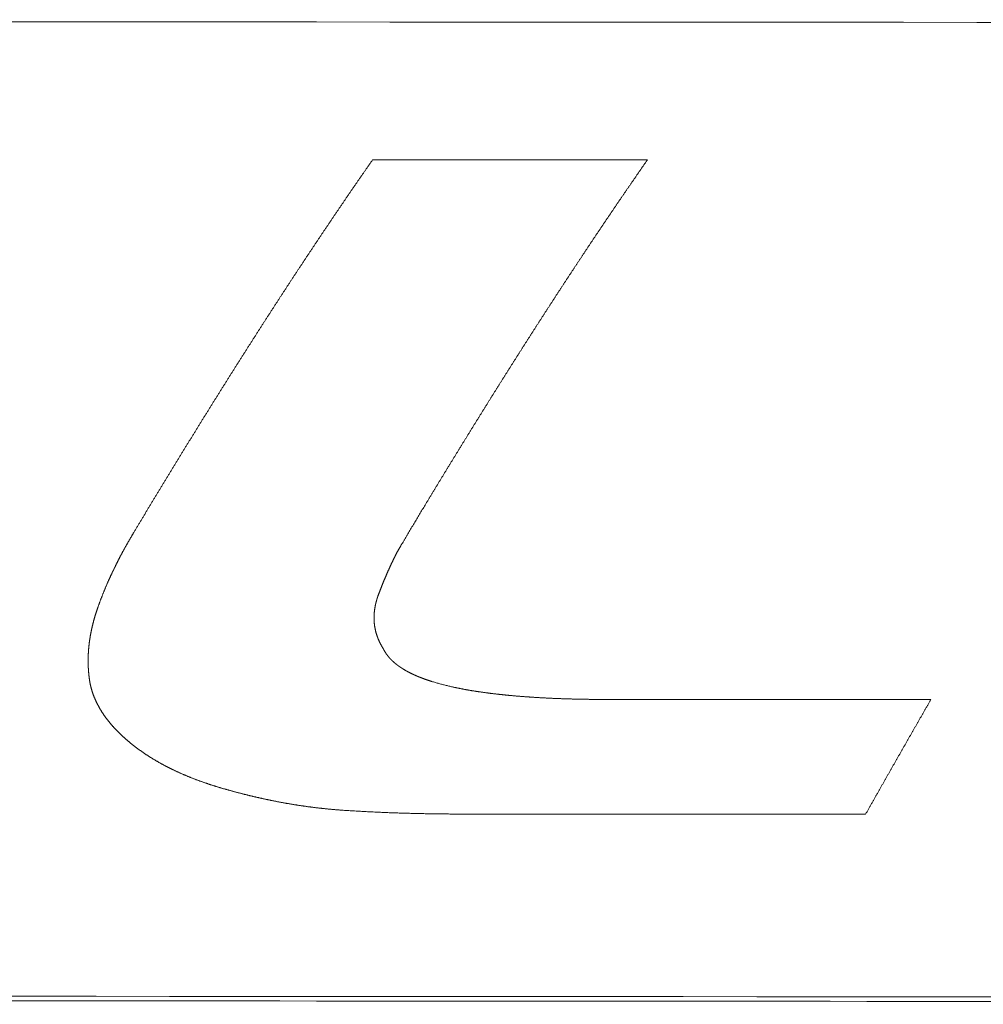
# Model space of a CAD drawing. Header units: millimetres. Extents: x 0 to 594, y 0 to 420.
# Tile 80 of 256: x 247.02 to 250.9, y 56.45 to 60.41. Entities that reach past the tile are written whole.
import ezdxf

# ---------------------------------------------------------------- set-up
doc = ezdxf.new("R2010")
doc.units = ezdxf.units.MM
doc.layers.add('1', color=7, linetype='Continuous', true_color=0xffffff)

msp = doc.modelspace()

# ---------------------------------------------------------------- linework, layer by layer
at = {"layer": '1', "color": 155, "linetype": 'Continuous', "lineweight": 18}
for points in [[(233.7305, 60.4124), (246.3421, 60.4044), (258.9538, 60.3966), (271.5654, 60.3888)], [(271.5652, 56.4636), (258.9535, 56.4707), (246.3419, 56.4778), (233.7302, 56.485)]]:
    msp.add_open_spline(points, degree=3, dxfattribs=at)
at = {"layer": '1', "color": 155, "linetype": 'Continuous', "lineweight": 13}
for points, knots in [([(247.4765, 58.3431), (247.4787, 58.3467), (247.4831, 58.354), (247.4896, 58.3649), (247.4961, 58.3758), (247.5027, 58.3867), (247.5092, 58.3975), (247.5157, 58.4084), (247.5223, 58.4193), (247.5288, 58.4301), (247.5353, 58.441), (247.5419, 58.4518), (247.5484, 58.4626), (247.5549, 58.4734), (247.5615, 58.4843), (247.568, 58.4951), (247.5745, 58.5059), (247.5811, 58.5166), (247.5876, 58.5274), (247.5941, 58.5382), (247.6007, 58.549), (247.6072, 58.5597), (247.6138, 58.5705), (247.6203, 58.5812), (247.6268, 58.592), (247.6334, 58.6027), (247.6399, 58.6134), (247.6465, 58.6241), (247.653, 58.6348), (247.6595, 58.6455), (247.6661, 58.6562), (247.6726, 58.6669), (247.6792, 58.6776), (247.6857, 58.6882), (247.6923, 58.6989), (247.6988, 58.7095), (247.7054, 58.7202), (247.7119, 58.7308), (247.7185, 58.7414), (247.725, 58.752), (247.7316, 58.7627), (247.7381, 58.7733), (247.7447, 58.7838), (247.7512, 58.7944), (247.7578, 58.805), (247.7643, 58.8156), (247.7709, 58.8261), (247.7774, 58.8367), (247.784, 58.8472), (247.7906, 58.8578), (247.7971, 58.8683), (247.8037, 58.8788), (247.8102, 58.8893), (247.8168, 58.8998), (247.8234, 58.9103), (247.8299, 58.9208), (247.8365, 58.9313), (247.8431, 58.9417), (247.8496, 58.9522), (247.8562, 58.9627), (247.8628, 58.9731), (247.8693, 58.9835), (247.8759, 58.994), (247.8825, 59.0044), (247.8891, 59.0148), (247.8956, 59.0252), (247.9022, 59.0356), (247.9088, 59.046), (247.9154, 59.0563), (247.9219, 59.0667), (247.9285, 59.0771), (247.9351, 59.0874), (247.9417, 59.0978), (247.9483, 59.1081), (247.9549, 59.1184), (247.9615, 59.1287), (247.968, 59.139), (247.9746, 59.1493), (247.9812, 59.1596), (247.9878, 59.1699), (247.9944, 59.1802), (248.001, 59.1904), (248.0076, 59.2007), (248.0142, 59.2109), (248.0208, 59.2212), (248.0274, 59.2314), (248.034, 59.2416), (248.0406, 59.2518), (248.0472, 59.262), (248.0538, 59.2722), (248.0604, 59.2824), (248.067, 59.2926), (248.0736, 59.3027), (248.0803, 59.3129), (248.0869, 59.323), (248.0935, 59.3332), (248.1001, 59.3433), (248.1067, 59.3534), (248.1133, 59.3635), (248.12, 59.3736), (248.1266, 59.3837), (248.1332, 59.3938), (248.1398, 59.4039), (248.1465, 59.4139), (248.1531, 59.424), (248.1597, 59.434), (248.1664, 59.4441), (248.173, 59.4541), (248.1796, 59.4641), (248.1863, 59.4741), (248.1929, 59.4841), (248.1996, 59.4941), (248.2062, 59.5041), (248.2129, 59.5141), (248.2195, 59.524), (248.2262, 59.534), (248.2328, 59.5439), (248.2395, 59.5539), (248.2461, 59.5638), (248.2528, 59.5737), (248.2594, 59.5836), (248.2661, 59.5935), (248.2728, 59.6034), (248.2794, 59.6133), (248.2861, 59.6232), (248.2928, 59.633), (248.2994, 59.6429), (248.3061, 59.6527), (248.3128, 59.6625), (248.3195, 59.6724), (248.3262, 59.6822), (248.3328, 59.692), (248.3395, 59.7018), (248.3462, 59.7116), (248.3529, 59.7213), (248.3596, 59.7311), (248.3663, 59.7409), (248.373, 59.7506), (248.3797, 59.7603), (248.3864, 59.7701), (248.3931, 59.7798), (248.3998, 59.7895), (248.4065, 59.7992), (248.4132, 59.8089), (248.4199, 59.8185), (248.4266, 59.8282), (248.4333, 59.8379), (248.4378, 59.8443), (248.4401, 59.8475)], [0, 0, 0, 0, 0.006849, 0.013699, 0.020548, 0.027397, 0.034247, 0.041096, 0.047945, 0.054795, 0.061644, 0.068493, 0.075343, 0.082192, 0.089041, 0.095891, 0.10274, 0.10959, 0.116439, 0.123288, 0.130138, 0.136987, 0.143837, 0.150686, 0.157535, 0.164385, 0.171234, 0.178084, 0.184933, 0.191782, 0.198632, 0.205481, 0.212331, 0.21918, 0.226029, 0.232879, 0.239728, 0.246578, 0.253427, 0.260276, 0.267126, 0.273975, 0.280825, 0.287674, 0.294523, 0.301373, 0.308222, 0.315072, 0.321921, 0.32877, 0.33562, 0.342469, 0.349318, 0.356168, 0.363017, 0.369867, 0.376716, 0.383565, 0.390415, 0.397264, 0.404113, 0.410963, 0.417812, 0.424662, 0.431511, 0.43836, 0.44521, 0.452059, 0.458908, 0.465758, 0.472607, 0.479456, 0.486306, 0.493155, 0.500004, 0.506854, 0.513703, 0.520552, 0.527402, 0.534251, 0.5411, 0.54795, 0.554799, 0.561648, 0.568497, 0.575347, 0.582196, 0.589045, 0.595895, 0.602744, 0.609593, 0.616442, 0.623292, 0.630141, 0.63699, 0.643839, 0.650689, 0.657538, 0.664387, 0.671236, 0.678086, 0.684935, 0.691784, 0.698633, 0.705483, 0.712332, 0.719181, 0.72603, 0.73288, 0.739729, 0.746578, 0.753427, 0.760276, 0.767126, 0.773975, 0.780824, 0.787673, 0.794523, 0.801372, 0.808221, 0.81507, 0.821919, 0.828769, 0.835618, 0.842467, 0.849316, 0.856166, 0.863015, 0.869864, 0.876713, 0.883562, 0.890412, 0.897261, 0.90411, 0.910959, 0.917809, 0.924658, 0.931507, 0.938356, 0.945206, 0.952055, 0.958904, 0.965754, 0.972603, 0.979452, 0.986301, 0.993151, 1, 1, 1, 1]), ([(249.5469, 59.8471), (249.5448, 59.8441), (249.5407, 59.8381), (249.5345, 59.8292), (249.5282, 59.8203), (249.522, 59.8113), (249.5158, 59.8024), (249.5096, 59.7934), (249.5034, 59.7844), (249.4972, 59.7754), (249.491, 59.7664), (249.4848, 59.7574), (249.4786, 59.7484), (249.4724, 59.7394), (249.4662, 59.7304), (249.46, 59.7214), (249.4539, 59.7123), (249.4477, 59.7033), (249.4415, 59.6942), (249.4353, 59.6851), (249.4291, 59.6761), (249.4229, 59.667), (249.4168, 59.6579), (249.4106, 59.6488), (249.4044, 59.6397), (249.3982, 59.6306), (249.3921, 59.6214), (249.3859, 59.6123), (249.3797, 59.6032), (249.3736, 59.594), (249.3674, 59.5849), (249.3612, 59.5757), (249.3551, 59.5665), (249.3489, 59.5573), (249.3428, 59.5482), (249.3366, 59.539), (249.3304, 59.5298), (249.3243, 59.5205), (249.3181, 59.5113), (249.312, 59.5021), (249.3058, 59.4929), (249.2997, 59.4836), (249.2936, 59.4744), (249.2874, 59.4651), (249.2813, 59.4558), (249.2751, 59.4466), (249.269, 59.4373), (249.2629, 59.428), (249.2567, 59.4187), (249.2506, 59.4094), (249.2445, 59.4001), (249.2383, 59.3907), (249.2322, 59.3814), (249.2261, 59.3721), (249.2199, 59.3627), (249.2138, 59.3534), (249.2077, 59.344), (249.2016, 59.3346), (249.1954, 59.3252), (249.1893, 59.3159), (249.1832, 59.3065), (249.1771, 59.2971), (249.171, 59.2877), (249.1649, 59.2782), (249.1587, 59.2688), (249.1526, 59.2594), (249.1465, 59.2499), (249.1404, 59.2405), (249.1343, 59.231), (249.1282, 59.2216), (249.1221, 59.2121), (249.116, 59.2026), (249.1099, 59.1932), (249.1038, 59.1837), (249.0977, 59.1742), (249.0916, 59.1647), (249.0855, 59.1551), (249.0794, 59.1456), (249.0733, 59.1361), (249.0672, 59.1266), (249.0611, 59.117), (249.055, 59.1075), (249.0489, 59.0979), (249.0428, 59.0883), (249.0367, 59.0788), (249.0306, 59.0692), (249.0245, 59.0596), (249.0184, 59.05), (249.0124, 59.0404), (249.0063, 59.0308), (249.0002, 59.0212), (248.9941, 59.0115), (248.988, 59.0019), (248.9819, 58.9923), (248.9759, 58.9826), (248.9698, 58.973), (248.9637, 58.9633), (248.9576, 58.9536), (248.9515, 58.944), (248.9455, 58.9343), (248.9394, 58.9246), (248.9333, 58.9149), (248.9272, 58.9052), (248.9212, 58.8955), (248.9151, 58.8857), (248.909, 58.876), (248.903, 58.8663), (248.8969, 58.8565), (248.8908, 58.8468), (248.8847, 58.837), (248.8787, 58.8273), (248.8726, 58.8175), (248.8665, 58.8077), (248.8605, 58.798), (248.8544, 58.7882), (248.8483, 58.7784), (248.8423, 58.7686), (248.8362, 58.7588), (248.8302, 58.7489), (248.8241, 58.7391), (248.818, 58.7293), (248.812, 58.7195), (248.8059, 58.7096), (248.7999, 58.6998), (248.7938, 58.6899), (248.7877, 58.68), (248.7817, 58.6702), (248.7756, 58.6603), (248.7696, 58.6504), (248.7635, 58.6405), (248.7574, 58.6306), (248.7514, 58.6207), (248.7453, 58.6108), (248.7393, 58.6009), (248.7332, 58.591), (248.7272, 58.581), (248.7211, 58.5711), (248.7151, 58.5611), (248.709, 58.5512), (248.703, 58.5412), (248.6969, 58.5313), (248.6909, 58.5213), (248.6848, 58.5113), (248.6788, 58.5013), (248.6727, 58.4913), (248.6667, 58.4813), (248.6606, 58.4713), (248.6566, 58.4647), (248.6546, 58.4613)], [0, 0, 0, 0, 0.006849, 0.013699, 0.020548, 0.027397, 0.034246, 0.041096, 0.047945, 0.054794, 0.061644, 0.068493, 0.075342, 0.082191, 0.089041, 0.09589, 0.102739, 0.109588, 0.116438, 0.123287, 0.130136, 0.136985, 0.143835, 0.150684, 0.157533, 0.164382, 0.171232, 0.178081, 0.18493, 0.191779, 0.198628, 0.205478, 0.212327, 0.219176, 0.226025, 0.232875, 0.239724, 0.246573, 0.253422, 0.260272, 0.267121, 0.27397, 0.280819, 0.287669, 0.294518, 0.301367, 0.308216, 0.315066, 0.321915, 0.328764, 0.335613, 0.342463, 0.349312, 0.356161, 0.36301, 0.36986, 0.376709, 0.383558, 0.390407, 0.397257, 0.404106, 0.410955, 0.417805, 0.424654, 0.431503, 0.438352, 0.445202, 0.452051, 0.4589, 0.46575, 0.472599, 0.479448, 0.486298, 0.493147, 0.499996, 0.506846, 0.513695, 0.520544, 0.527394, 0.534243, 0.541092, 0.547942, 0.554791, 0.56164, 0.56849, 0.575339, 0.582188, 0.589038, 0.595887, 0.602736, 0.609586, 0.616435, 0.623284, 0.630134, 0.636983, 0.643833, 0.650682, 0.657531, 0.664381, 0.67123, 0.678079, 0.684929, 0.691778, 0.698628, 0.705477, 0.712326, 0.719176, 0.726025, 0.732875, 0.739724, 0.746573, 0.753423, 0.760272, 0.767122, 0.773971, 0.78082, 0.78767, 0.794519, 0.801368, 0.808218, 0.815067, 0.821917, 0.828766, 0.835615, 0.842465, 0.849314, 0.856164, 0.863013, 0.869862, 0.876712, 0.883561, 0.89041, 0.89726, 0.904109, 0.910959, 0.917808, 0.924657, 0.931507, 0.938356, 0.945205, 0.952055, 0.958904, 0.965753, 0.972603, 0.979452, 0.986301, 0.993151, 1, 1, 1, 1]), ([(248.6546, 58.4613), (248.6527, 58.4582), (248.649, 58.4521), (248.6434, 58.4428), (248.6378, 58.4335), (248.6322, 58.4243), (248.6267, 58.415), (248.6211, 58.4057), (248.6156, 58.3964), (248.61, 58.3871), (248.6045, 58.3778), (248.5989, 58.3685), (248.5934, 58.3591), (248.5878, 58.3498), (248.5823, 58.3405), (248.5767, 58.3311), (248.5712, 58.3218), (248.5656, 58.3124), (248.5601, 58.3031), (248.5564, 58.2968), (248.5545, 58.2937)], [0, 0, 0, 0, 0.055556, 0.111111, 0.166667, 0.222222, 0.277778, 0.333333, 0.388889, 0.444444, 0.5, 0.555555, 0.611111, 0.666666, 0.722222, 0.777778, 0.833333, 0.888889, 0.944444, 1, 1, 1, 1]), ([(247.3307, 58.0352), (247.3312, 58.0364), (247.332, 58.039), (247.3333, 58.0427), (247.3347, 58.0465), (247.336, 58.0503), (247.3374, 58.0541), (247.3387, 58.0578), (247.3401, 58.0616), (247.3415, 58.0653), (247.3428, 58.0691), (247.3442, 58.0729), (247.3457, 58.0766), (247.3471, 58.0803), (247.3485, 58.0841), (247.35, 58.0878), (247.3514, 58.0916), (247.3529, 58.0953), (247.3544, 58.099), (247.3558, 58.1027), (247.3573, 58.1064), (247.3588, 58.1102), (247.3604, 58.1139), (247.3619, 58.1176), (247.3634, 58.1213), (247.365, 58.125), (247.3665, 58.1287), (247.3681, 58.1323), (247.3697, 58.136), (247.3713, 58.1397), (247.3729, 58.1434), (247.3745, 58.1471), (247.3761, 58.1507), (247.3777, 58.1544), (247.3794, 58.1581), (247.381, 58.1617), (247.3827, 58.1654), (247.3843, 58.169), (247.386, 58.1727), (247.3877, 58.1763), (247.3894, 58.18), (247.3911, 58.1836), (247.3928, 58.1872), (247.3945, 58.1908), (247.3963, 58.1945), (247.398, 58.1981), (247.3997, 58.2017), (247.4015, 58.2053), (247.4033, 58.2089), (247.4051, 58.2125), (247.4068, 58.2161), (247.4086, 58.2197), (247.4104, 58.2233), (247.4122, 58.2269), (247.4141, 58.2305), (247.4159, 58.2341), (247.4177, 58.2376), (247.4196, 58.2412), (247.4214, 58.2448), (247.4233, 58.2483), (247.4252, 58.2519), (247.427, 58.2555), (247.4289, 58.259), (247.4308, 58.2626), (247.4327, 58.2661), (247.4346, 58.2696), (247.4366, 58.2732), (247.4385, 58.2767), (247.4404, 58.2802), (247.4424, 58.2838), (247.4443, 58.2873), (247.4463, 58.2908), (247.4482, 58.2943), (247.4502, 58.2978), (247.4522, 58.3013), (247.4542, 58.3048), (247.4562, 58.3083), (247.4582, 58.3118), (247.4602, 58.3153), (247.4622, 58.3188), (247.4642, 58.3223), (247.4663, 58.3258), (247.4683, 58.3293), (247.4703, 58.3327), (247.4724, 58.3362), (247.4745, 58.3397), (247.4758, 58.342), (247.4765, 58.3431)], [0, 0, 0, 0, 0.011764, 0.023528, 0.035292, 0.047055, 0.058817, 0.07058, 0.082342, 0.094104, 0.105865, 0.117627, 0.129388, 0.141149, 0.15291, 0.164671, 0.176432, 0.188192, 0.199953, 0.211714, 0.223474, 0.235235, 0.246996, 0.258757, 0.270518, 0.282279, 0.29404, 0.305801, 0.317563, 0.329325, 0.341086, 0.352848, 0.364611, 0.376373, 0.388136, 0.399898, 0.411661, 0.423425, 0.435188, 0.446952, 0.458716, 0.47048, 0.482244, 0.494009, 0.505774, 0.517539, 0.529305, 0.54107, 0.552836, 0.564602, 0.576369, 0.588135, 0.599902, 0.611669, 0.623436, 0.635203, 0.646971, 0.658738, 0.670506, 0.682274, 0.694042, 0.705811, 0.717579, 0.729347, 0.741116, 0.752884, 0.764653, 0.776421, 0.78819, 0.799959, 0.811727, 0.823496, 0.835264, 0.847032, 0.858801, 0.870569, 0.882336, 0.894104, 0.905872, 0.917639, 0.929406, 0.941172, 0.952939, 0.964705, 0.97647, 0.988235, 1, 1, 1, 1]), ([(248.5545, 58.2937), (248.554, 58.2929), (248.553, 58.2913), (248.5516, 58.2888), (248.5502, 58.2863), (248.5488, 58.2839), (248.5474, 58.2814), (248.546, 58.2789), (248.5446, 58.2764), (248.5432, 58.2739), (248.5418, 58.2714), (248.5405, 58.2689), (248.5391, 58.2664), (248.5378, 58.2639), (248.5365, 58.2614), (248.5351, 58.2589), (248.5338, 58.2564), (248.5325, 58.2539), (248.5312, 58.2513), (248.5299, 58.2488), (248.5287, 58.2463), (248.5274, 58.2437), (248.5261, 58.2412), (248.5249, 58.2387), (248.5236, 58.2361), (248.5224, 58.2336), (248.5212, 58.231), (248.5199, 58.2285), (248.5187, 58.2259), (248.5175, 58.2233), (248.5163, 58.2208), (248.5151, 58.2182), (248.5139, 58.2156), (248.5127, 58.2131), (248.5115, 58.2105), (248.5103, 58.2079), (248.5092, 58.2054), (248.508, 58.2028), (248.5068, 58.2002), (248.5057, 58.1976), (248.5045, 58.195), (248.5034, 58.1924), (248.5022, 58.1899), (248.5011, 58.1873), (248.5, 58.1847), (248.4988, 58.1821), (248.4977, 58.1795), (248.4966, 58.1769), (248.4955, 58.1743), (248.4944, 58.1717), (248.4932, 58.1691), (248.4921, 58.1665), (248.491, 58.1639), (248.4899, 58.1613), (248.4889, 58.1587), (248.4878, 58.1561), (248.4867, 58.1534), (248.4856, 58.1508), (248.4845, 58.1482), (248.4834, 58.1456), (248.4824, 58.143), (248.4813, 58.1404), (248.4803, 58.1377), (248.4792, 58.1351), (248.4781, 58.1325), (248.4771, 58.1299), (248.476, 58.1272), (248.475, 58.1246), (248.474, 58.122), (248.4729, 58.1193), (248.4719, 58.1167), (248.4709, 58.1141), (248.4698, 58.1114), (248.4688, 58.1088), (248.4678, 58.1062), (248.4668, 58.1035), (248.4661, 58.1018), (248.4658, 58.1009)], [0, 0, 0, 0, 0.013334, 0.026666, 0.039998, 0.053329, 0.06666, 0.07999, 0.09332, 0.10665, 0.11998, 0.13331, 0.14664, 0.15997, 0.173301, 0.186632, 0.199963, 0.213294, 0.226626, 0.239958, 0.253291, 0.266624, 0.279958, 0.293292, 0.306626, 0.319962, 0.333297, 0.346633, 0.359969, 0.373306, 0.386642, 0.399979, 0.413317, 0.426654, 0.439991, 0.453329, 0.466666, 0.480003, 0.49334, 0.506677, 0.520013, 0.533349, 0.546684, 0.56002, 0.573355, 0.586689, 0.600024, 0.613358, 0.626692, 0.640026, 0.653359, 0.666693, 0.680026, 0.693359, 0.706692, 0.720025, 0.733358, 0.746691, 0.760023, 0.773356, 0.786688, 0.800021, 0.813353, 0.826685, 0.840018, 0.85335, 0.866682, 0.880014, 0.893346, 0.906678, 0.92001, 0.933341, 0.946673, 0.960005, 0.973337, 0.986668, 1, 1, 1, 1]), ([(248.4658, 58.1009), (248.4655, 58.1002), (248.465, 58.0989), (248.4642, 58.0968), (248.4635, 58.0947), (248.4627, 58.0927), (248.462, 58.0906), (248.4613, 58.0886), (248.4606, 58.0865), (248.4599, 58.0844), (248.4592, 58.0823), (248.4586, 58.0802), (248.458, 58.0782), (248.4573, 58.0761), (248.4567, 58.074), (248.4561, 58.0719), (248.4555, 58.0698), (248.455, 58.0677), (248.4544, 58.0656), (248.4539, 58.0635), (248.4534, 58.0613), (248.4529, 58.0592), (248.4524, 58.0571), (248.4519, 58.055), (248.4515, 58.0529), (248.451, 58.0507), (248.4506, 58.0486), (248.4502, 58.0465), (248.4498, 58.0443), (248.4495, 58.0422), (248.4491, 58.0401), (248.4488, 58.0379), (248.4485, 58.0358), (248.4482, 58.0336), (248.4479, 58.0315), (248.4477, 58.0293), (248.4474, 58.0272), (248.4472, 58.025), (248.447, 58.0229), (248.4468, 58.0207), (248.4467, 58.0186), (248.4465, 58.0164), (248.4464, 58.0143), (248.4463, 58.0121), (248.4462, 58.01), (248.4461, 58.0078), (248.4461, 58.0057), (248.4461, 58.0035), (248.4461, 58.0013), (248.4461, 57.9992), (248.4461, 57.997), (248.4462, 57.9949), (248.4463, 57.9927), (248.4464, 57.9906), (248.4465, 57.9884), (248.4466, 57.9862), (248.4468, 57.9841), (248.447, 57.9819), (248.4472, 57.9798), (248.4474, 57.9776), (248.4477, 57.9755), (248.4479, 57.9733), (248.4482, 57.9712), (248.4486, 57.969), (248.4489, 57.9669), (248.4493, 57.9647), (248.4496, 57.9626), (248.45, 57.9605), (248.4505, 57.9583), (248.4509, 57.9562), (248.4514, 57.9541), (248.4519, 57.9519), (248.4524, 57.9498), (248.4529, 57.9477), (248.4534, 57.9456), (248.454, 57.9435), (248.4546, 57.9413), (248.4552, 57.9392), (248.4558, 57.9371), (248.4565, 57.935), (248.4572, 57.933), (248.4579, 57.9309), (248.4586, 57.9288), (248.4593, 57.9267), (248.46, 57.9246), (248.4608, 57.9226), (248.4616, 57.9205), (248.4624, 57.9184), (248.4632, 57.9164), (248.4641, 57.9143), (248.465, 57.9123), (248.4659, 57.9103), (248.4668, 57.9082), (248.4677, 57.9062), (248.4686, 57.9042), (248.4696, 57.9022), (248.4706, 57.9002), (248.4716, 57.8982), (248.4726, 57.8962), (248.4737, 57.8943), (248.4747, 57.8923), (248.4758, 57.8903), (248.4769, 57.8884), (248.478, 57.8864), (248.4791, 57.8845), (248.4803, 57.8826), (248.4815, 57.8806), (248.4827, 57.8787), (248.4835, 57.8775), (248.4839, 57.8768)], [0, 0, 0, 0, 0.009352, 0.018706, 0.028064, 0.037424, 0.046786, 0.05615, 0.065516, 0.074883, 0.084251, 0.09362, 0.102989, 0.112359, 0.121729, 0.131099, 0.140469, 0.149838, 0.159206, 0.168574, 0.177941, 0.187307, 0.196671, 0.206034, 0.215396, 0.224756, 0.234114, 0.243471, 0.252826, 0.262178, 0.271529, 0.280878, 0.290224, 0.299569, 0.308912, 0.318252, 0.327591, 0.336927, 0.346262, 0.355595, 0.364926, 0.374255, 0.383583, 0.392909, 0.402234, 0.411558, 0.420881, 0.430203, 0.439525, 0.448846, 0.458167, 0.467488, 0.47681, 0.486132, 0.495455, 0.504779, 0.514105, 0.523432, 0.532761, 0.542091, 0.551423, 0.560756, 0.57009, 0.579426, 0.588763, 0.598102, 0.607441, 0.616782, 0.626124, 0.635468, 0.644812, 0.654157, 0.663504, 0.672851, 0.682199, 0.691548, 0.700898, 0.710248, 0.719599, 0.72895, 0.738302, 0.747654, 0.757007, 0.76636, 0.775712, 0.785065, 0.794418, 0.80377, 0.813123, 0.822475, 0.831826, 0.841178, 0.850528, 0.859878, 0.869228, 0.878576, 0.887924, 0.89727, 0.906616, 0.915961, 0.925304, 0.934646, 0.943987, 0.953326, 0.962664, 0.972001, 0.981335, 0.990669, 1, 1, 1, 1]), ([(247.3004, 57.7503), (247.3003, 57.7511), (247.3001, 57.7527), (247.2997, 57.7551), (247.2994, 57.7576), (247.299, 57.76), (247.2987, 57.7624), (247.2984, 57.7648), (247.2981, 57.7673), (247.2979, 57.7697), (247.2976, 57.7721), (247.2973, 57.7745), (247.2971, 57.777), (247.2969, 57.7794), (247.2966, 57.7818), (247.2964, 57.7842), (247.2962, 57.7867), (247.296, 57.7891), (247.2959, 57.7915), (247.2957, 57.7939), (247.2956, 57.7964), (247.2954, 57.7988), (247.2953, 57.8012), (247.2952, 57.8036), (247.2951, 57.8061), (247.295, 57.8085), (247.2949, 57.8109), (247.2948, 57.8133), (247.2947, 57.8158), (247.2947, 57.8182), (247.2946, 57.8206), (247.2946, 57.8231), (247.2946, 57.8255), (247.2946, 57.8279), (247.2946, 57.8303), (247.2946, 57.8328), (247.2946, 57.8352), (247.2946, 57.8376), (247.2947, 57.84), (247.2947, 57.8425), (247.2948, 57.8449), (247.2949, 57.8473), (247.295, 57.8497), (247.2951, 57.8522), (247.2952, 57.8546), (247.2953, 57.857), (247.2954, 57.8594), (247.2955, 57.8618), (247.2957, 57.8643), (247.2959, 57.8667), (247.296, 57.8691), (247.2962, 57.8715), (247.2964, 57.8739), (247.2966, 57.8763), (247.2968, 57.8788), (247.297, 57.8812), (247.2972, 57.8836), (247.2975, 57.886), (247.2977, 57.8884), (247.298, 57.8908), (247.2982, 57.8932), (247.2985, 57.8957), (247.2988, 57.8981), (247.2991, 57.9005), (247.2994, 57.9029), (247.2997, 57.9053), (247.3001, 57.9077), (247.3004, 57.9101), (247.3007, 57.9125), (247.3011, 57.9149), (247.3015, 57.9173), (247.3018, 57.9197), (247.3022, 57.9221), (247.3026, 57.9245), (247.303, 57.9269), (247.3034, 57.9293), (247.3038, 57.9317), (247.3042, 57.9341), (247.3047, 57.9364), (247.3051, 57.9388), (247.3056, 57.9412), (247.306, 57.9436), (247.3065, 57.946), (247.307, 57.9484), (247.3075, 57.9508), (247.308, 57.9531), (247.3085, 57.9555), (247.309, 57.9579), (247.3095, 57.9603), (247.3101, 57.9626), (247.3106, 57.965), (247.3112, 57.9674), (247.3117, 57.9697), (247.3123, 57.9721), (247.3129, 57.9745), (247.3135, 57.9768), (247.3141, 57.9792), (247.3147, 57.9815), (247.3153, 57.9839), (247.3159, 57.9862), (247.3165, 57.9886), (247.3171, 57.9909), (247.3178, 57.9933), (247.3184, 57.9956), (247.3191, 57.998), (247.3198, 58.0003), (247.3204, 58.0027), (247.3211, 58.005), (247.3218, 58.0073), (247.3225, 58.0097), (247.3232, 58.012), (247.3239, 58.0143), (247.3247, 58.0167), (247.3254, 58.019), (247.3261, 58.0213), (247.3269, 58.0236), (247.3276, 58.0259), (247.3284, 58.0282), (247.3292, 58.0306), (247.3299, 58.0329), (247.3305, 58.0344), (247.3307, 58.0352)], [0, 0, 0, 0, 0.008403, 0.016805, 0.025205, 0.033604, 0.042002, 0.050399, 0.058795, 0.06719, 0.075584, 0.083977, 0.092369, 0.100761, 0.109152, 0.117542, 0.125932, 0.134322, 0.142711, 0.151099, 0.159488, 0.167876, 0.176264, 0.184651, 0.193039, 0.201426, 0.209814, 0.218202, 0.226589, 0.234977, 0.243365, 0.251753, 0.260141, 0.268529, 0.276918, 0.285307, 0.293696, 0.302086, 0.310476, 0.318867, 0.327258, 0.335649, 0.344041, 0.352434, 0.360827, 0.36922, 0.377614, 0.386009, 0.394404, 0.4028, 0.411197, 0.419594, 0.427991, 0.43639, 0.444789, 0.453189, 0.461589, 0.46999, 0.478392, 0.486794, 0.495197, 0.503601, 0.512005, 0.52041, 0.528816, 0.537223, 0.54563, 0.554037, 0.562446, 0.570855, 0.579264, 0.587674, 0.596085, 0.604497, 0.612908, 0.621321, 0.629734, 0.638147, 0.646561, 0.654976, 0.663391, 0.671806, 0.680222, 0.688638, 0.697054, 0.705471, 0.713888, 0.722305, 0.730723, 0.739141, 0.747559, 0.755977, 0.764395, 0.772814, 0.781232, 0.789651, 0.798069, 0.806487, 0.814906, 0.823324, 0.831742, 0.84016, 0.848577, 0.856995, 0.865411, 0.873828, 0.882244, 0.89066, 0.899075, 0.90749, 0.915904, 0.924317, 0.93273, 0.941142, 0.949553, 0.957963, 0.966372, 0.974781, 0.983188, 0.991595, 1, 1, 1, 1]), ([(248.4839, 57.8768), (248.4841, 57.8765), (248.4844, 57.8757), (248.485, 57.8745), (248.4856, 57.8734), (248.4862, 57.8723), (248.4868, 57.8711), (248.4874, 57.87), (248.4881, 57.8689), (248.4887, 57.8678), (248.4894, 57.8667), (248.49, 57.8656), (248.4907, 57.8645), (248.4914, 57.8634), (248.4921, 57.8623), (248.4928, 57.8612), (248.4935, 57.8602), (248.4942, 57.8591), (248.4949, 57.858), (248.4956, 57.857), (248.4964, 57.8559), (248.4971, 57.8549), (248.4979, 57.8538), (248.4987, 57.8528), (248.4994, 57.8518), (248.5002, 57.8507), (248.501, 57.8497), (248.5018, 57.8487), (248.5026, 57.8477), (248.5034, 57.8467), (248.5043, 57.8457), (248.5051, 57.8447), (248.5059, 57.8437), (248.5068, 57.8427), (248.5077, 57.8417), (248.5085, 57.8407), (248.5094, 57.8398), (248.5103, 57.8388), (248.5112, 57.8378), (248.5121, 57.8369), (248.513, 57.8359), (248.5139, 57.835), (248.5148, 57.8341), (248.5157, 57.8331), (248.5167, 57.8322), (248.5176, 57.8313), (248.5185, 57.8303), (248.5195, 57.8294), (248.5204, 57.8285), (248.5214, 57.8276), (248.5224, 57.8267), (248.5234, 57.8258), (248.5244, 57.8249), (248.5253, 57.824), (248.5263, 57.8231), (248.5273, 57.8223), (248.5284, 57.8214), (248.5294, 57.8205), (248.5304, 57.8197), (248.5314, 57.8188), (248.5325, 57.818), (248.5335, 57.8171), (248.5345, 57.8163), (248.5356, 57.8154), (248.5366, 57.8146), (248.5377, 57.8138), (248.5388, 57.8129), (248.5398, 57.8121), (248.5409, 57.8113), (248.542, 57.8105), (248.5431, 57.8097), (248.5442, 57.8089), (248.5453, 57.8081), (248.5464, 57.8073), (248.5475, 57.8065), (248.5486, 57.8057), (248.5497, 57.805), (248.5508, 57.8042), (248.552, 57.8034), (248.5531, 57.8027), (248.5542, 57.8019), (248.5554, 57.8011), (248.5565, 57.8004), (248.5576, 57.7997), (248.5588, 57.7989), (248.56, 57.7982), (248.5611, 57.7974), (248.5623, 57.7967), (248.5634, 57.796), (248.5646, 57.7953), (248.5658, 57.7946), (248.567, 57.7938), (248.5682, 57.7931), (248.5694, 57.7924), (248.5705, 57.7917), (248.5717, 57.791), (248.5729, 57.7904), (248.5741, 57.7897), (248.5753, 57.789), (248.5766, 57.7883), (248.5778, 57.7876), (248.579, 57.787), (248.5802, 57.7863), (248.5814, 57.7856), (248.5826, 57.785), (248.5839, 57.7843), (248.5851, 57.7837), (248.5863, 57.783), (248.5876, 57.7824), (248.5888, 57.7818), (248.5901, 57.7811), (248.5913, 57.7805), (248.5925, 57.7799), (248.5938, 57.7792), (248.595, 57.7786), (248.5963, 57.778), (248.5976, 57.7774), (248.5988, 57.7768), (248.6001, 57.7762), (248.6013, 57.7756), (248.6026, 57.775), (248.6039, 57.7744), (248.6051, 57.7738), (248.6064, 57.7732), (248.6077, 57.7726), (248.609, 57.7721), (248.6102, 57.7715), (248.6115, 57.7709), (248.6128, 57.7704), (248.6141, 57.7698), (248.6154, 57.7692), (248.6167, 57.7687), (248.6179, 57.7681), (248.6192, 57.7676), (248.6205, 57.767), (248.6218, 57.7665), (248.6231, 57.7659), (248.6244, 57.7654), (248.6257, 57.7649), (248.627, 57.7643), (248.6283, 57.7638), (248.6296, 57.7633), (248.6309, 57.7628), (248.6322, 57.7623), (248.6335, 57.7617), (248.6348, 57.7612), (248.6361, 57.7607), (248.6375, 57.7602), (248.6388, 57.7597), (248.6401, 57.7592), (248.6414, 57.7587), (248.6427, 57.7582), (248.644, 57.7577), (248.6453, 57.7573), (248.6467, 57.7568), (248.648, 57.7563), (248.6493, 57.7558), (248.6506, 57.7553), (248.6519, 57.7549), (248.6533, 57.7544), (248.6546, 57.7539), (248.6559, 57.7535), (248.6573, 57.753), (248.6586, 57.7525), (248.6599, 57.7521), (248.6612, 57.7516), (248.6626, 57.7512), (248.6639, 57.7507), (248.6652, 57.7503), (248.6666, 57.7498), (248.6679, 57.7494), (248.6692, 57.749), (248.6706, 57.7485), (248.6719, 57.7481), (248.6732, 57.7477), (248.6746, 57.7472), (248.6759, 57.7468), (248.6772, 57.7464), (248.6805, 57.7454), (248.6857, 57.7437), (248.6929, 57.7416), (248.7001, 57.7395), (248.7074, 57.7375), (248.7146, 57.7355), (248.7219, 57.7336), (248.7292, 57.7317), (248.7365, 57.7299), (248.7438, 57.7281), (248.7512, 57.7264), (248.7561, 57.7252), (248.7586, 57.7247)], [0, 0, 0, 0, 0.004265, 0.008525, 0.012781, 0.017033, 0.021281, 0.025525, 0.029766, 0.034003, 0.038237, 0.042468, 0.046697, 0.050923, 0.055146, 0.059368, 0.063587, 0.067804, 0.07202, 0.076234, 0.080446, 0.084658, 0.088868, 0.093077, 0.097285, 0.101492, 0.105699, 0.109905, 0.114111, 0.118316, 0.122521, 0.126726, 0.130931, 0.135136, 0.139341, 0.143546, 0.147752, 0.151958, 0.156164, 0.160371, 0.164578, 0.168786, 0.172994, 0.177203, 0.181413, 0.185624, 0.189836, 0.194048, 0.198261, 0.202475, 0.20669, 0.210906, 0.215123, 0.21934, 0.223559, 0.227779, 0.231999, 0.236221, 0.240443, 0.244666, 0.248891, 0.253116, 0.257342, 0.261569, 0.265797, 0.270026, 0.274256, 0.278488, 0.28272, 0.286954, 0.291189, 0.295425, 0.299662, 0.303901, 0.308141, 0.312382, 0.316624, 0.320868, 0.325113, 0.32936, 0.333607, 0.337856, 0.342107, 0.346358, 0.350611, 0.354865, 0.359121, 0.363377, 0.367635, 0.371894, 0.376154, 0.380416, 0.384678, 0.388942, 0.393206, 0.397472, 0.401738, 0.406006, 0.410274, 0.414543, 0.418813, 0.423084, 0.427355, 0.431627, 0.4359, 0.440173, 0.444447, 0.448721, 0.452996, 0.457271, 0.461546, 0.465821, 0.470096, 0.474372, 0.478647, 0.482923, 0.487198, 0.491473, 0.495747, 0.500021, 0.504295, 0.508568, 0.512841, 0.517114, 0.521386, 0.525657, 0.529928, 0.534199, 0.538469, 0.542739, 0.547008, 0.551277, 0.555545, 0.559813, 0.56408, 0.568347, 0.572614, 0.576879, 0.581145, 0.58541, 0.589674, 0.593938, 0.598201, 0.602464, 0.606726, 0.610987, 0.615248, 0.619508, 0.623768, 0.628027, 0.632285, 0.636542, 0.640799, 0.645055, 0.64931, 0.653564, 0.657817, 0.66207, 0.666321, 0.670572, 0.674822, 0.67907, 0.683318, 0.687565, 0.69181, 0.696055, 0.700298, 0.70454, 0.708781, 0.713021, 0.717259, 0.721496, 0.725732, 0.729966, 0.734199, 0.738431, 0.742661, 0.746889, 0.751116, 0.773761, 0.79637, 0.818954, 0.841525, 0.864092, 0.886667, 0.909259, 0.931878, 0.954535, 0.977239, 1, 1, 1, 1]), ([(247.4654, 57.4976), (247.4646, 57.4982), (247.4631, 57.4995), (247.4608, 57.5014), (247.4585, 57.5033), (247.4562, 57.5053), (247.4539, 57.5072), (247.4516, 57.5092), (247.4494, 57.5111), (247.4471, 57.5131), (247.4449, 57.515), (247.4426, 57.517), (247.4404, 57.519), (247.4382, 57.521), (247.436, 57.523), (247.4338, 57.525), (247.4316, 57.527), (247.4295, 57.5291), (247.4273, 57.5311), (247.4251, 57.5332), (247.423, 57.5352), (247.4209, 57.5373), (247.4188, 57.5393), (247.4167, 57.5414), (247.4146, 57.5435), (247.4125, 57.5456), (247.4104, 57.5477), (247.4084, 57.5498), (247.4063, 57.552), (247.4043, 57.5541), (247.4023, 57.5563), (247.4003, 57.5584), (247.3983, 57.5606), (247.3963, 57.5627), (247.3943, 57.5649), (247.3924, 57.5671), (247.3905, 57.5693), (247.3885, 57.5715), (247.3866, 57.5737), (247.3848, 57.576), (247.3829, 57.5782), (247.381, 57.5804), (247.3792, 57.5827), (247.3773, 57.585), (247.3755, 57.5872), (247.3737, 57.5895), (247.3719, 57.5918), (247.3702, 57.5941), (247.3684, 57.5964), (247.3667, 57.5988), (247.365, 57.6011), (247.3633, 57.6034), (247.3616, 57.6058), (247.3599, 57.6081), (247.3583, 57.6105), (247.3567, 57.6129), (247.355, 57.6153), (247.3534, 57.6177), (247.3519, 57.6201), (247.3503, 57.6225), (247.3488, 57.625), (247.3473, 57.6274), (247.3458, 57.6298), (247.3443, 57.6323), (247.3428, 57.6348), (247.3414, 57.6372), (247.3399, 57.6397), (247.3385, 57.6422), (247.3372, 57.6447), (247.3358, 57.6472), (247.3345, 57.6498), (247.3331, 57.6523), (247.3318, 57.6548), (247.3306, 57.6574), (247.3293, 57.6599), (247.3281, 57.6625), (247.3268, 57.665), (247.3257, 57.6676), (247.3245, 57.6702), (247.3233, 57.6728), (247.3222, 57.6754), (247.3211, 57.678), (247.32, 57.6806), (247.319, 57.6832), (247.3179, 57.6858), (247.3169, 57.6884), (247.3159, 57.6911), (247.3149, 57.6937), (247.314, 57.6963), (247.3131, 57.699), (247.3122, 57.7016), (247.3113, 57.7043), (247.3105, 57.707), (247.3097, 57.7097), (247.3089, 57.7123), (247.3081, 57.715), (247.3073, 57.7177), (247.3066, 57.7204), (247.3059, 57.7231), (247.3053, 57.7258), (247.3046, 57.7285), (247.304, 57.7312), (247.3034, 57.7339), (247.3028, 57.7366), (247.3023, 57.7394), (247.3018, 57.7421), (247.3013, 57.7448), (247.3008, 57.7476), (247.3006, 57.7494), (247.3004, 57.7503)], [0, 0, 0, 0, 0.009356, 0.018713, 0.028071, 0.03743, 0.04679, 0.05615, 0.065511, 0.074872, 0.084233, 0.093594, 0.102955, 0.112316, 0.121676, 0.131036, 0.140395, 0.149754, 0.159112, 0.168469, 0.177825, 0.18718, 0.196535, 0.205888, 0.21524, 0.224591, 0.23394, 0.243289, 0.252636, 0.261983, 0.271328, 0.280671, 0.290014, 0.299356, 0.308696, 0.318035, 0.327374, 0.336711, 0.346048, 0.355384, 0.364719, 0.374054, 0.383388, 0.392722, 0.402055, 0.411389, 0.420723, 0.430057, 0.439391, 0.448726, 0.458062, 0.467399, 0.476737, 0.486076, 0.495417, 0.50476, 0.514105, 0.523452, 0.5328, 0.542149, 0.5515, 0.560852, 0.570204, 0.579558, 0.588912, 0.598266, 0.607621, 0.616975, 0.62633, 0.635685, 0.645039, 0.654393, 0.663746, 0.673099, 0.682452, 0.691804, 0.701154, 0.710505, 0.719854, 0.729202, 0.738549, 0.747896, 0.757241, 0.766585, 0.775928, 0.78527, 0.794611, 0.803951, 0.81329, 0.822628, 0.831966, 0.841302, 0.850638, 0.859972, 0.869307, 0.878641, 0.887974, 0.897307, 0.90664, 0.915973, 0.925306, 0.93464, 0.943974, 0.953309, 0.962644, 0.971981, 0.981319, 0.990659, 1, 1, 1, 1]), ([(248.7586, 57.7247), (248.7598, 57.7244), (248.7624, 57.7238), (248.7661, 57.723), (248.7699, 57.7222), (248.7737, 57.7214), (248.7775, 57.7206), (248.7813, 57.7198), (248.7851, 57.719), (248.7889, 57.7182), (248.7927, 57.7175), (248.7965, 57.7167), (248.8003, 57.716), (248.8042, 57.7152), (248.808, 57.7145), (248.8118, 57.7138), (248.8156, 57.7131), (248.8194, 57.7124), (248.8233, 57.7118), (248.8271, 57.7111), (248.8309, 57.7104), (248.8347, 57.7098), (248.8386, 57.7091), (248.8424, 57.7085), (248.8463, 57.7079), (248.8501, 57.7073), (248.8539, 57.7067), (248.8578, 57.7061), (248.8616, 57.7055), (248.8655, 57.7049), (248.8693, 57.7043), (248.8732, 57.7037), (248.877, 57.7032), (248.8809, 57.7026), (248.8847, 57.7021), (248.8886, 57.7016), (248.8924, 57.701), (248.8963, 57.7005), (248.9001, 57.7), (248.904, 57.6995), (248.9079, 57.699), (248.9117, 57.6985), (248.9156, 57.698), (248.9194, 57.6975), (248.9233, 57.697), (248.9272, 57.6966), (248.931, 57.6961), (248.9349, 57.6957), (248.9388, 57.6952), (248.9426, 57.6948), (248.9465, 57.6943), (248.9504, 57.6939), (248.9542, 57.6935), (248.9581, 57.6931), (248.962, 57.6927), (248.9659, 57.6923), (248.9697, 57.6919), (248.9736, 57.6915), (248.9775, 57.6911), (248.9814, 57.6907), (248.9852, 57.6903), (248.9891, 57.6899), (248.993, 57.6896), (248.9969, 57.6892), (249.0007, 57.6889), (249.0046, 57.6885), (249.0085, 57.6882), (249.0124, 57.6878), (249.0163, 57.6875), (249.0201, 57.6871), (249.024, 57.6868), (249.0279, 57.6865), (249.0318, 57.6862), (249.0357, 57.6859), (249.0395, 57.6856), (249.0434, 57.6853), (249.0473, 57.685), (249.0512, 57.6847), (249.0551, 57.6844), (249.059, 57.6841), (249.0629, 57.6838), (249.0667, 57.6836), (249.0706, 57.6833), (249.0745, 57.683), (249.0784, 57.6828), (249.0823, 57.6825), (249.0862, 57.6822), (249.0901, 57.682), (249.094, 57.6818), (249.0978, 57.6815), (249.1017, 57.6813), (249.1056, 57.681), (249.1095, 57.6808), (249.1134, 57.6806), (249.1173, 57.6804), (249.1212, 57.6801), (249.1251, 57.6799), (249.129, 57.6797), (249.1329, 57.6795), (249.1368, 57.6793), (249.1407, 57.6791), (249.1446, 57.6789), (249.1484, 57.6787), (249.1523, 57.6785), (249.1562, 57.6784), (249.1601, 57.6782), (249.164, 57.678), (249.1679, 57.6778), (249.1718, 57.6777), (249.1757, 57.6775), (249.1796, 57.6773), (249.1835, 57.6772), (249.1874, 57.677), (249.1913, 57.6769), (249.1952, 57.6767), (249.1991, 57.6766), (249.203, 57.6765), (249.2069, 57.6763), (249.2108, 57.6762), (249.2147, 57.6761), (249.2186, 57.6759), (249.2225, 57.6758), (249.2264, 57.6757), (249.2303, 57.6756), (249.2342, 57.6755), (249.2381, 57.6754), (249.242, 57.6753), (249.2459, 57.6751), (249.2498, 57.6751), (249.2537, 57.675), (249.2576, 57.6749), (249.2615, 57.6748), (249.2654, 57.6747), (249.2693, 57.6746), (249.2732, 57.6745), (249.2771, 57.6744), (249.281, 57.6744), (249.2849, 57.6743), (249.2888, 57.6742), (249.2927, 57.6742), (249.2966, 57.6741), (249.3005, 57.674), (249.3044, 57.674), (249.3083, 57.6739), (249.3122, 57.6739), (249.3161, 57.6738), (249.32, 57.6738), (249.3239, 57.6738), (249.3278, 57.6737), (249.3317, 57.6737), (249.3356, 57.6736), (249.3395, 57.6736), (249.3434, 57.6736), (249.3473, 57.6736), (249.3512, 57.6735), (249.3551, 57.6735), (249.359, 57.6735), (249.3629, 57.6735), (249.3668, 57.6735), (249.3707, 57.6735), (249.3746, 57.6735), (249.3785, 57.6735), (249.3811, 57.6735), (249.3824, 57.6735)], [0, 0, 0, 0, 0.006212, 0.012425, 0.018637, 0.02485, 0.031062, 0.037274, 0.043487, 0.049699, 0.055912, 0.062125, 0.068337, 0.07455, 0.080763, 0.086976, 0.09319, 0.099403, 0.105617, 0.111831, 0.118045, 0.124259, 0.130473, 0.136687, 0.142901, 0.149116, 0.15533, 0.161545, 0.167759, 0.173974, 0.180189, 0.186403, 0.192618, 0.198832, 0.205047, 0.211261, 0.217475, 0.223689, 0.229902, 0.236116, 0.242329, 0.248541, 0.254754, 0.260965, 0.267177, 0.273388, 0.279599, 0.285809, 0.29202, 0.29823, 0.304439, 0.310649, 0.316858, 0.323067, 0.329276, 0.335485, 0.341694, 0.347902, 0.354111, 0.360319, 0.366528, 0.372736, 0.378944, 0.385152, 0.39136, 0.397568, 0.403776, 0.409984, 0.416193, 0.422401, 0.428609, 0.434817, 0.441025, 0.447234, 0.453442, 0.45965, 0.465859, 0.472067, 0.478276, 0.484485, 0.490694, 0.496903, 0.503112, 0.509321, 0.51553, 0.521739, 0.527949, 0.534158, 0.540368, 0.546578, 0.552788, 0.558998, 0.565208, 0.571418, 0.577628, 0.583839, 0.590049, 0.59626, 0.60247, 0.608681, 0.614892, 0.621103, 0.627314, 0.633525, 0.639736, 0.645948, 0.652159, 0.658371, 0.664582, 0.670794, 0.677005, 0.683217, 0.689429, 0.695641, 0.701853, 0.708065, 0.714277, 0.720489, 0.726701, 0.732913, 0.739126, 0.745338, 0.75155, 0.757763, 0.763975, 0.770187, 0.7764, 0.782612, 0.788824, 0.795037, 0.801249, 0.807461, 0.813674, 0.819886, 0.826098, 0.83231, 0.838522, 0.844734, 0.850946, 0.857158, 0.86337, 0.869582, 0.875794, 0.882006, 0.888217, 0.894429, 0.90064, 0.906851, 0.913062, 0.919273, 0.925484, 0.931695, 0.937905, 0.944115, 0.950326, 0.956536, 0.962745, 0.968955, 0.975165, 0.981374, 0.987583, 0.993791, 1, 1, 1, 1]), ([(249.3824, 57.6735), (249.4446, 57.6734), (249.5691, 57.6734), (249.7557, 57.6734), (249.9424, 57.6734), (250.1291, 57.6734), (250.3158, 57.6734), (250.5025, 57.6734), (250.6269, 57.6734), (250.6892, 57.6734)], [0, 0, 0, 0, 0.142857, 0.285714, 0.428571, 0.571428, 0.714285, 0.857143, 1, 1, 1, 1]), ([(250.6892, 57.6734), (250.6872, 57.6701), (250.6834, 57.6634), (250.6777, 57.6535), (250.672, 57.6435), (250.6663, 57.6336), (250.6606, 57.6236), (250.6549, 57.6136), (250.6492, 57.6037), (250.6434, 57.5937), (250.6377, 57.5837), (250.632, 57.5737), (250.6263, 57.5637), (250.6206, 57.5537), (250.6149, 57.5437), (250.6091, 57.5337), (250.6034, 57.5237), (250.5977, 57.5137), (250.592, 57.5037), (250.5863, 57.4936), (250.5806, 57.4836), (250.5748, 57.4736), (250.5691, 57.4635), (250.5634, 57.4535), (250.5577, 57.4434), (250.552, 57.4334), (250.5462, 57.4233), (250.5405, 57.4132), (250.5348, 57.4032), (250.5291, 57.3931), (250.5234, 57.383), (250.5176, 57.3729), (250.5119, 57.3629), (250.5062, 57.3528), (250.5005, 57.3427), (250.4947, 57.3326), (250.489, 57.3225), (250.4833, 57.3123), (250.4776, 57.3022), (250.4718, 57.2921), (250.4661, 57.282), (250.4604, 57.2719), (250.4547, 57.2617), (250.4489, 57.2516), (250.4432, 57.2415), (250.4375, 57.2313), (250.4317, 57.2212), (250.4279, 57.2144), (250.426, 57.211)], [0, 0, 0, 0, 0.021739, 0.043478, 0.065217, 0.086957, 0.108696, 0.130435, 0.152174, 0.173913, 0.195652, 0.217391, 0.23913, 0.26087, 0.282609, 0.304348, 0.326087, 0.347826, 0.369565, 0.391304, 0.413043, 0.434783, 0.456522, 0.478261, 0.5, 0.521739, 0.543478, 0.565217, 0.586957, 0.608696, 0.630435, 0.652174, 0.673913, 0.695652, 0.717391, 0.73913, 0.76087, 0.782609, 0.804348, 0.826087, 0.847826, 0.869565, 0.891304, 0.913043, 0.934783, 0.956522, 0.978261, 1, 1, 1, 1]), ([(247.8486, 57.3114), (247.8472, 57.3118), (247.8443, 57.3126), (247.8399, 57.3139), (247.8355, 57.3151), (247.8312, 57.3164), (247.8268, 57.3177), (247.8225, 57.319), (247.8181, 57.3203), (247.8138, 57.3216), (247.8095, 57.323), (247.8052, 57.3243), (247.8008, 57.3257), (247.7965, 57.3271), (247.7922, 57.3285), (247.7879, 57.3299), (247.7836, 57.3313), (247.7793, 57.3327), (247.775, 57.3341), (247.7707, 57.3356), (247.7664, 57.3371), (247.7622, 57.3386), (247.7579, 57.3401), (247.7536, 57.3416), (247.7494, 57.3431), (247.7451, 57.3446), (247.7409, 57.3462), (247.7367, 57.3477), (247.7324, 57.3493), (247.7282, 57.3509), (247.724, 57.3525), (247.7198, 57.3541), (247.7156, 57.3558), (247.7114, 57.3574), (247.7072, 57.3591), (247.7031, 57.3608), (247.6989, 57.3625), (247.6947, 57.3642), (247.6906, 57.3659), (247.6864, 57.3677), (247.6823, 57.3694), (247.6782, 57.3712), (247.674, 57.373), (247.6699, 57.3748), (247.6658, 57.3766), (247.6617, 57.3784), (247.6576, 57.3803), (247.6536, 57.3822), (247.6495, 57.384), (247.6454, 57.3859), (247.6414, 57.3879), (247.6373, 57.3898), (247.6333, 57.3918), (247.6293, 57.3937), (247.6253, 57.3957), (247.6213, 57.3977), (247.6173, 57.3997), (247.6133, 57.4018), (247.6093, 57.4038), (247.6054, 57.4059), (247.6014, 57.408), (247.5975, 57.4101), (247.5936, 57.4122), (247.5897, 57.4143), (247.5858, 57.4165), (247.5819, 57.4186), (247.578, 57.4208), (247.5742, 57.423), (247.5703, 57.4253), (247.5665, 57.4275), (247.5627, 57.4298), (247.5588, 57.432), (247.5551, 57.4343), (247.5513, 57.4366), (247.5475, 57.439), (247.5438, 57.4413), (247.54, 57.4437), (247.5363, 57.4461), (247.5326, 57.4485), (247.5289, 57.4509), (247.5252, 57.4533), (247.5216, 57.4558), (247.5179, 57.4582), (247.5143, 57.4607), (247.5107, 57.4632), (247.5071, 57.4658), (247.5035, 57.4683), (247.5, 57.4709), (247.4964, 57.4735), (247.4929, 57.4761), (247.4894, 57.4787), (247.4859, 57.4813), (247.4824, 57.484), (247.479, 57.4867), (247.4756, 57.4894), (247.4721, 57.4921), (247.4687, 57.4948), (247.4665, 57.4967), (247.4654, 57.4976)], [0, 0, 0, 0, 0.010418, 0.020836, 0.031255, 0.041674, 0.052094, 0.062513, 0.072933, 0.083353, 0.093773, 0.104193, 0.114613, 0.125032, 0.135452, 0.145871, 0.15629, 0.166709, 0.177128, 0.187546, 0.197964, 0.208382, 0.218799, 0.229216, 0.239633, 0.250049, 0.260465, 0.270881, 0.281296, 0.291711, 0.302126, 0.312541, 0.322955, 0.333369, 0.343783, 0.354196, 0.36461, 0.375024, 0.385437, 0.395851, 0.406265, 0.416679, 0.427093, 0.437508, 0.447923, 0.458339, 0.468755, 0.479172, 0.489589, 0.500008, 0.510428, 0.520848, 0.531269, 0.541691, 0.552113, 0.562536, 0.572959, 0.583382, 0.593805, 0.604228, 0.614651, 0.625074, 0.635496, 0.645918, 0.65634, 0.666761, 0.677182, 0.687602, 0.698022, 0.708441, 0.718859, 0.729277, 0.739694, 0.75011, 0.760526, 0.770941, 0.781355, 0.791769, 0.802182, 0.812594, 0.823006, 0.833417, 0.843828, 0.854239, 0.864649, 0.875059, 0.885469, 0.895879, 0.906288, 0.916698, 0.927109, 0.937519, 0.947931, 0.958342, 0.968755, 0.979169, 0.989584, 1, 1, 1, 1]), ([(248.3155, 57.2274), (248.3139, 57.2275), (248.3106, 57.2277), (248.3056, 57.2281), (248.3007, 57.2285), (248.2957, 57.2289), (248.2908, 57.2293), (248.2858, 57.2297), (248.2809, 57.2301), (248.2759, 57.2305), (248.271, 57.231), (248.266, 57.2314), (248.2611, 57.2319), (248.2561, 57.2324), (248.2512, 57.2329), (248.2463, 57.2334), (248.2413, 57.2339), (248.2364, 57.2345), (248.2315, 57.235), (248.2265, 57.2356), (248.2216, 57.2361), (248.2167, 57.2367), (248.2118, 57.2373), (248.2068, 57.2379), (248.2019, 57.2385), (248.197, 57.2391), (248.1921, 57.2398), (248.1872, 57.2404), (248.1822, 57.2411), (248.1773, 57.2417), (248.1724, 57.2424), (248.1675, 57.2431), (248.1626, 57.2438), (248.1577, 57.2445), (248.1528, 57.2452), (248.1479, 57.246), (248.143, 57.2467), (248.1381, 57.2475), (248.1332, 57.2482), (248.1283, 57.249), (248.1234, 57.2498), (248.1185, 57.2506), (248.1136, 57.2514), (248.1088, 57.2522), (248.1039, 57.2531), (248.099, 57.2539), (248.0941, 57.2548), (248.0892, 57.2556), (248.0844, 57.2565), (248.0795, 57.2574), (248.0746, 57.2583), (248.0697, 57.2592), (248.0649, 57.2601), (248.06, 57.261), (248.0552, 57.262), (248.0503, 57.2629), (248.0454, 57.2639), (248.0406, 57.2648), (248.0357, 57.2658), (248.0309, 57.2668), (248.026, 57.2678), (248.0212, 57.2688), (248.0164, 57.2698), (248.0115, 57.2709), (248.0067, 57.2719), (248.0018, 57.2729), (247.997, 57.274), (247.9922, 57.2751), (247.9874, 57.2761), (247.9825, 57.2772), (247.9777, 57.2783), (247.9729, 57.2794), (247.9681, 57.2805), (247.9633, 57.2817), (247.9585, 57.2828), (247.9537, 57.2839), (247.9488, 57.2851), (247.944, 57.2862), (247.9392, 57.2874), (247.9345, 57.2886), (247.9297, 57.2898), (247.9249, 57.291), (247.9201, 57.2922), (247.9153, 57.2934), (247.9105, 57.2946), (247.9057, 57.2959), (247.901, 57.2971), (247.8962, 57.2984), (247.8914, 57.2996), (247.8866, 57.3009), (247.8819, 57.3022), (247.8771, 57.3034), (247.8724, 57.3047), (247.8676, 57.306), (247.8629, 57.3074), (247.8581, 57.3087), (247.8534, 57.31), (247.8502, 57.3109), (247.8486, 57.3114)], [0, 0, 0, 0, 0.010417, 0.020833, 0.031248, 0.041664, 0.052078, 0.062493, 0.072907, 0.083322, 0.093735, 0.104149, 0.114562, 0.124976, 0.135389, 0.145802, 0.156214, 0.166627, 0.17704, 0.187453, 0.197865, 0.208278, 0.21869, 0.229103, 0.239516, 0.249928, 0.260341, 0.270754, 0.281167, 0.29158, 0.301993, 0.312406, 0.322819, 0.333233, 0.343647, 0.35406, 0.364474, 0.374889, 0.385303, 0.395717, 0.406132, 0.416547, 0.426962, 0.437378, 0.447793, 0.458209, 0.468625, 0.479041, 0.489457, 0.499874, 0.510291, 0.520708, 0.531125, 0.541543, 0.55196, 0.562378, 0.572797, 0.583215, 0.593633, 0.604052, 0.614471, 0.62489, 0.635309, 0.645729, 0.656148, 0.666568, 0.676988, 0.687408, 0.697828, 0.708248, 0.718668, 0.729089, 0.739509, 0.74993, 0.76035, 0.770771, 0.781192, 0.791612, 0.802033, 0.812453, 0.822874, 0.833295, 0.843715, 0.854135, 0.864556, 0.874976, 0.885396, 0.895816, 0.906235, 0.916655, 0.927074, 0.937493, 0.947911, 0.95833, 0.968748, 0.979166, 0.989583, 1, 1, 1, 1]), ([(248.8503, 57.2114), (248.8464, 57.2114), (248.8387, 57.2114), (248.827, 57.2114), (248.8154, 57.2114), (248.8038, 57.2115), (248.7921, 57.2115), (248.7805, 57.2116), (248.7689, 57.2117), (248.7572, 57.2118), (248.7456, 57.2119), (248.7339, 57.212), (248.7223, 57.2121), (248.7107, 57.2122), (248.699, 57.2124), (248.6874, 57.2126), (248.6758, 57.2128), (248.6641, 57.2129), (248.6525, 57.2132), (248.6409, 57.2134), (248.6292, 57.2136), (248.6176, 57.2139), (248.606, 57.2142), (248.5943, 57.2145), (248.5827, 57.2148), (248.5711, 57.2151), (248.5595, 57.2154), (248.5478, 57.2158), (248.5362, 57.2162), (248.5246, 57.2166), (248.5129, 57.217), (248.5013, 57.2174), (248.4897, 57.2179), (248.4781, 57.2184), (248.4665, 57.2189), (248.4548, 57.2194), (248.4432, 57.2199), (248.4316, 57.2205), (248.42, 57.2211), (248.4084, 57.2217), (248.3968, 57.2223), (248.3851, 57.223), (248.3735, 57.2236), (248.3619, 57.2243), (248.3503, 57.2251), (248.3387, 57.2258), (248.3271, 57.2266), (248.3194, 57.2271), (248.3155, 57.2274)], [0, 0, 0, 0, 0.021739, 0.043479, 0.065219, 0.086959, 0.1087, 0.130441, 0.152182, 0.173924, 0.195666, 0.217407, 0.239149, 0.260891, 0.282632, 0.304374, 0.326115, 0.347857, 0.369598, 0.391339, 0.413079, 0.43482, 0.45656, 0.4783, 0.500039, 0.521779, 0.543518, 0.565256, 0.586995, 0.608733, 0.630471, 0.652208, 0.673945, 0.695682, 0.717419, 0.739156, 0.760892, 0.782629, 0.804365, 0.826102, 0.847838, 0.869575, 0.891311, 0.913048, 0.934785, 0.956523, 0.978261, 1, 1, 1, 1])]:
    msp.add_open_spline(points, degree=3, knots=knots, dxfattribs=at)
for points in [[(248.4401, 59.8475), (248.809, 59.8474), (249.1779, 59.8472), (249.5469, 59.8471)], [(248.9307, 57.2113), (248.9173, 57.2113), (248.8905, 57.2114), (248.8637, 57.2114), (248.8503, 57.2114)], [(249.025, 57.2113), (249.0092, 57.2113), (248.9778, 57.2113), (248.9464, 57.2113), (248.9307, 57.2113)], [(250.426, 57.211), (249.959, 57.2111), (249.492, 57.2112), (249.025, 57.2113)]]:
    msp.add_open_spline(points, degree=3, dxfattribs=at)
at = {"layer": '1', "color": 155, "linetype": 'Continuous', "lineweight": 18}
msp.add_open_spline([(271.5652, 56.445), (266.8358, 56.4477), (258.9535, 56.4521), (248.7066, 56.458), (240.8243, 56.4625), (236.0949, 56.4652), (233.7302, 56.4666)], degree=3, knots=[0, 0, 0, 0, 0.375, 0.625, 0.8125, 1, 1, 1, 1], dxfattribs=at)

doc.saveas('drawing.dxf')
